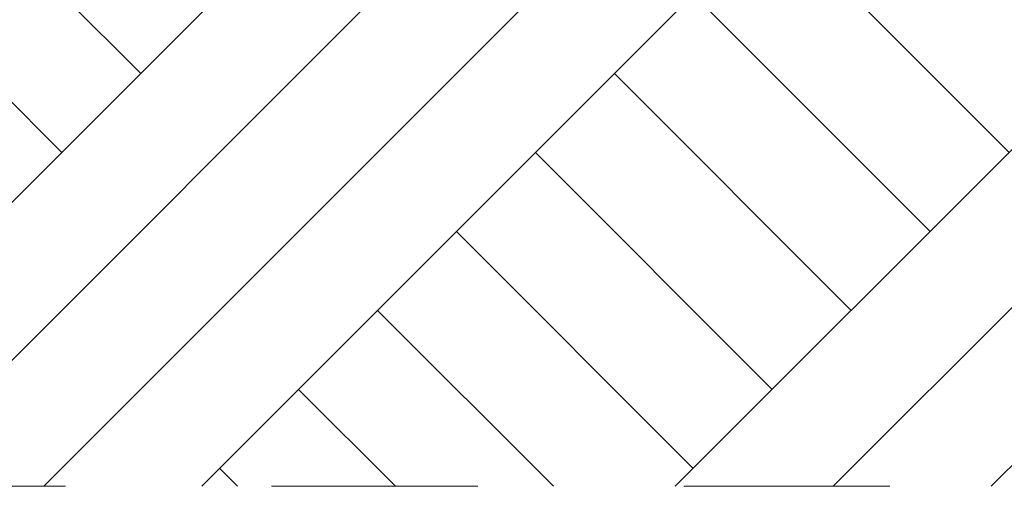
# Model space of a CAD drawing. Header units: millimetres. Extents: x 16408 to 39505, y -6861 to 26364.
# Tile 2 of 85: x 18128 to 19848, y -6374 to -5559. Entities that reach past the tile are written whole.
import ezdxf

# ---------------------------------------------------------------- set-up
doc = ezdxf.new("R2010")
doc.units = ezdxf.units.MM
doc.header["$MEASUREMENT"] = 0
doc.linetypes.add('Przerywana', pattern=[720, 360, -360])
doc.linetypes.add('Wipeout_Contour', pattern=[1000, 0, -1000])
doc.layers.add('0_Nr_pióra__1', color=7, linetype='Continuous', lineweight=13)
doc.layers.add('0_Nr_pióra__102', color=7, linetype='Continuous', lineweight=5, true_color=0xcccccc)

msp = doc.modelspace()

# ---------------------------------------------------------------- wipeouts: each hides what was drawn before it
at = {"color": 254, "linetype": 'Wipeout_Contour', "lineweight": 0, "ltscale": 157119.761231}
msp.add_wipeout([(26160.9, -5540.6), (24836.8, -5524.9), (21589.3, -5433), (19135.1, -5391.1), (16936.7, -5378.7), (16936.7, -6373.6), (26160.9, -6373.6)], dxfattribs=at)

# ---------------------------------------------------------------- next in the draw order: hatches: boundary and pattern name
at = {"layer": '0_Nr_pióra__102', "linetype": 'Continuous', "lineweight": 5, "true_color": 0xcccccc}
h = msp.add_hatch(dxfattribs=at)
h.set_pattern_fill('Grunt_0004', color=254, style=0, pattern_type=2)
h.set_pattern_definition([(45, (0, 0), (-413.657, 413.657), []), (45, (-137.9, 137.9), (-827.315, 827.315), []), (45, (-275.8, 275.8), (-827.315, 827.315), []), (135, (-413.66, 413.66), (137.8858, 137.8858), [585, -585])])
h.paths.add_polyline_path([(26160.9, -5540.6), (24836.8, -5524.9), (21589.3, -5433), (19135.1, -5391.1), (16936.7, -5378.7), (16936.7, -6373.6), (26160.9, -6373.6)])

# ---------------------------------------------------------------- next in the draw order: linework, layer by layer
at = {"layer": '0_Nr_pióra__1', "color": 7, "linetype": 'Przerywana', "lineweight": 13}
msp.add_line((16408, -6373.6), (39504.9, -6373.6), dxfattribs=at)

doc.saveas('drawing.dxf')
